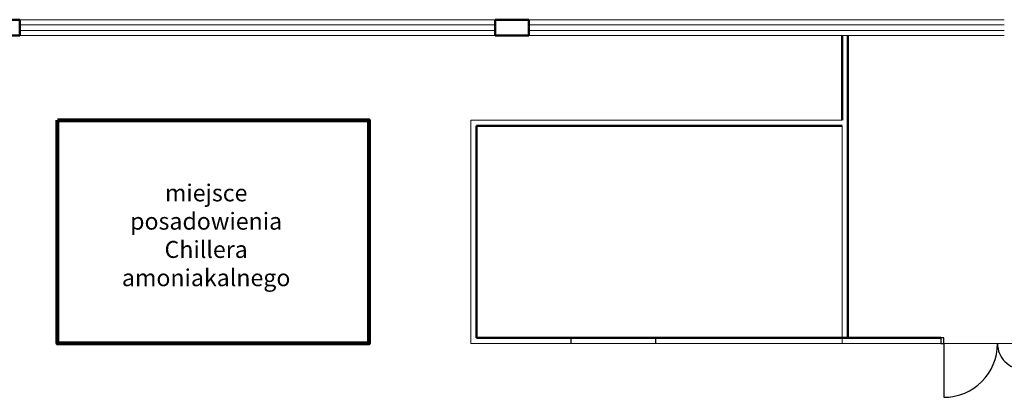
# Model space of a CAD drawing. Header units: millimetres. Extents: x 0 to 144098, y 0 to 90000.
# Tile 8 of 16: x 76670 to 94070, y 18350 to 25030. Entities that reach past the tile are written whole.
import ezdxf

# ---------------------------------------------------------------- set-up
doc = ezdxf.new("R2010")
doc.units = ezdxf.units.MM
for name, color, linetype in [('a__sciany_______', 9, 'Continuous'), ('a__stol_________', 46, 'Continuous'), ('a__stol___szklo_', 140, 'Continuous'), ('a__stol___wid___', 57, 'Continuous')]:
    doc.layers.add(name, color=color, linetype=linetype)
doc.layers.add('Chłodnictwo', color=210, linetype='Continuous', lineweight=80)
doc.styles.get("Standard").update_dxf_attribs({"font": 'arial.ttf'})

# ---------------------------------------------------------------- blocks, each defined once
blk = doc.blocks.new('d150')
for p, q in [((5, 145), (50, 145)), ((5, 5), (100, 5))]:
    blk.add_line(p, q)
for points in [[(5, 150), (5, 145), (-5, 145), (-5, 150)], [(5, 0), (5, 5), (-5, 5), (-5, 0)]]:
    blk.add_lwpolyline(points, close=True)
for centre, radius, start, end in [((5, 145), 45, 270, 0), ((5, 5), 95, 0, 90)]:
    blk.add_arc(centre, radius, start, end)

msp = doc.modelspace()

# ---------------------------------------------------------------- linework, layer by layer
at = {"layer": 'a__sciany_______', "linetype": 'ByBlock', "lineweight": 50}
for p, q in [((76670, 25030), (76070, 25030)), ((76670, 25030), (76670, 24750)), ((85070, 25030), (85070, 24750)), ((85670, 25030), (85070, 25030)), ((85670, 25030), (85670, 24750)), ((76670, 24750), (76070, 24750)), ((85670, 24750), (85070, 24750))]:
    msp.add_line(p, q, dxfattribs=at)
at = {"layer": 'a__sciany_______', "lineweight": 50}
for p, q in [((91204, 23250), (91204, 24750)), ((91304, 23250), (91304, 24750)), ((84740, 23150), (91204, 23150)), ((84740, 23150), (84740, 19400)), ((91304, 19400), (91304, 23250)), ((87907, 19400), (84740, 19400)), ((91204, 19400), (87907, 19400)), ((92950, 19400), (91204, 19400))]:
    msp.add_line(p, q, dxfattribs=at)
at = {"layer": 'a__sciany_______', "linetype": 'ByBlock', "lineweight": 18}
msp.add_line((91204, 23150), (91204, 19300), dxfattribs=at)
at = {"layer": 'a__sciany_______'}
for p, q in [((86407, 19400), (86407, 19300)), ((87907, 19400), (87907, 19300))]:
    msp.add_line(p, q, dxfattribs=at)
at = {"layer": 'a__sciany_______', "linetype": 'ByBlock', "lineweight": 18}
for points in [[(91204, 23250), (84640, 23250), (84640, 19300), (87907, 19300)], [(87907, 19300), (95020, 19300), (95020, 23250)]]:
    msp.add_lwpolyline(points, dxfattribs=at)
at = {"layer": 'a__stol___szklo_', "linetype": 'ByBlock', "lineweight": 18}
for p, q in [((76670, 24940), (85070, 24940)), ((85670, 24940), (94070, 24940)), ((76670, 24840), (85070, 24840)), ((85670, 24840), (94070, 24840))]:
    msp.add_line(p, q, dxfattribs=at)
at = {"layer": 'a__stol___wid___', "linetype": 'ByBlock', "lineweight": 18}
for p, q in [((76670, 25030), (85070, 25030)), ((85670, 25030), (94070, 25030)), ((76670, 24750), (85070, 24750)), ((85670, 24750), (94070, 24750))]:
    msp.add_line(p, q, dxfattribs=at)
at = {"layer": 'Chłodnictwo'}
msp.add_lwpolyline([(77341, 23250), (82841, 23250), (82841, 19300), (77341, 19300)], close=True, dxfattribs=at)

# ---------------------------------------------------------------- block references
at = {"layer": 'a__stol_________', "linetype": 'ByBlock', "lineweight": 18, "xscale": 10.00000000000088, "yscale": 10.00000000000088, "zscale": 10.00000000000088, "rotation": 270.0116296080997}
msp.add_blockref('d150', (92950, 19350), dxfattribs=at)

# ---------------------------------------------------------------- texts
at = {"layer": 'Chłodnictwo', "insert": (79923, 22116), "char_height": 300, "attachment_point": 1}
msp.add_mtext_dynamic_manual_height_columns('\\pxqc;miejsce posadowienia Chillera amoniakalnego', width=84.35, gutter_width=12.5, heights=[0], dxfattribs=at)

doc.saveas('drawing.dxf')
